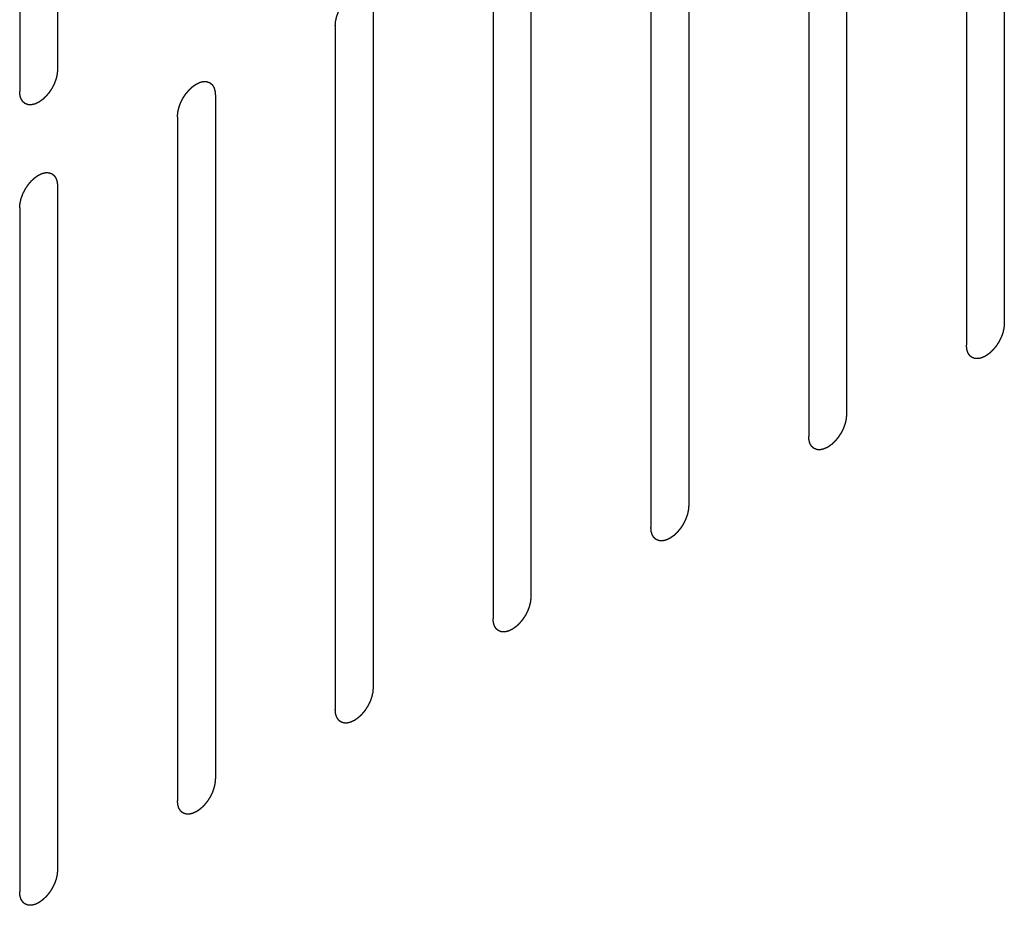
# Model space of a CAD drawing. Header units: inches. Extents: x 5 to 265, y 5 to 171.
# Tile 61 of 212: x 211.51 to 212.89, y 69.48 to 70.72. Entities that reach past the tile are written whole.
import ezdxf

# ---------------------------------------------------------------- set-up
doc = ezdxf.new("R2010")
doc.units = ezdxf.units.IN
doc.header["$LTSCALE"] = 14.96
doc.header["$MEASUREMENT"] = 0
doc.linetypes.add('HIDDEN', pattern=[0.2, 0.1, -0.1])
doc.layers.add('08_ALL_COSMETICS', color=7, linetype='CONTINUOUS')

msp = doc.modelspace()

# ---------------------------------------------------------------- linework, layer by layer
at = {"layer": '08_ALL_COSMETICS', "color": 7, "linetype": 'HIDDEN'}
for p, q in [((211.5648, 71.6078), (211.5648, 70.6484)), ((211.5118, 71.5772), (211.5118, 70.6178)), ((212.8928, 71.2518), (212.8928, 70.2924)), ((212.8397, 71.2212), (212.8397, 70.2618)), ((212.6714, 71.124), (212.6714, 70.1646)), ((212.6184, 71.0934), (212.6184, 70.134)), ((212.4501, 70.9962), (212.4501, 70.0368)), ((212.3971, 70.9656), (212.3971, 70.0062)), ((212.2288, 70.8684), (212.2288, 69.9091)), ((212.1758, 70.8378), (212.1758, 69.8784)), ((212.0075, 70.7407), (212.0075, 69.7813)), ((211.9544, 70.71), (211.9544, 69.7507)), ((211.7862, 70.6129), (211.7862, 69.6535)), ((211.7331, 70.5823), (211.7331, 69.6229)), ((211.5648, 70.4851), (211.5648, 69.5257)), ((211.5118, 70.4545), (211.5118, 69.4951))]:
    msp.add_line(p, q, dxfattribs=at)
for points in [[(211.9544, 70.71), (211.9545, 70.7106), (211.9546, 70.7116), (211.9547, 70.7132), (211.9548, 70.7145), (211.9549, 70.7154), (211.9549, 70.7159), (211.9549, 70.7163), (211.955, 70.7167), (211.9552, 70.7172), (211.9554, 70.7182), (211.9557, 70.7196), (211.956, 70.7209), (211.9562, 70.7219), (211.9564, 70.7225), (211.9564, 70.7229), (211.9566, 70.7233), (211.9568, 70.7238), (211.9572, 70.7248), (211.9577, 70.7262), (211.9582, 70.7276), (211.9585, 70.7286), (211.9587, 70.7291), (211.9589, 70.7295), (211.9591, 70.73), (211.9594, 70.7305), (211.9599, 70.7315), (211.9605, 70.7329), (211.9612, 70.7342), (211.9617, 70.7352), (211.962, 70.7358), (211.9622, 70.7362), (211.9625, 70.7366), (211.9628, 70.7371), (211.9634, 70.738), (211.9642, 70.7392), (211.965, 70.7405), (211.9656, 70.7414), (211.966, 70.7419), (211.9662, 70.7423), (211.9665, 70.7426), (211.9669, 70.7431), (211.9675, 70.7439), (211.9685, 70.745), (211.9694, 70.7461), (211.9701, 70.7469), (211.9705, 70.7474), (211.9708, 70.7478), (211.9711, 70.748), (211.9715, 70.7484), (211.9722, 70.7491), (211.9732, 70.75), (211.9743, 70.751), (211.975, 70.7517), (211.9754, 70.7521), (211.9757, 70.7524), (211.9761, 70.7526), (211.9765, 70.7529), (211.9773, 70.7534), (211.9783, 70.7542), (211.9794, 70.7549), (211.9802, 70.7554), (211.9806, 70.7557), (211.981, 70.756), (211.9813, 70.7561), (211.9817, 70.7563), (211.9825, 70.7567), (211.9835, 70.7572), (211.9846, 70.7577), (211.9854, 70.758), (211.9858, 70.7582), (211.9861, 70.7584), (211.9864, 70.7584), (211.9868, 70.7585), (211.9876, 70.7587), (211.9886, 70.7589), (211.9896, 70.7592), (211.9903, 70.7593), (211.9908, 70.7594), (211.9911, 70.7595), (211.9914, 70.7595), (211.9917, 70.7595), (211.9924, 70.7594), (211.9934, 70.7594), (211.9943, 70.7594), (211.995, 70.7594), (211.9953, 70.7593), (211.9956, 70.7594), (211.9959, 70.7592), (211.9962, 70.7591), (211.9968, 70.7589), (211.9977, 70.7586), (211.9985, 70.7583), (211.9991, 70.7581), (211.9995, 70.7579), (211.9997, 70.7579), (211.9999, 70.7577), (212.0002, 70.7574), (212.0007, 70.757), (212.0014, 70.7565), (212.002, 70.7559), (212.0025, 70.7555), (212.0028, 70.7553), (212.003, 70.7551), (212.0031, 70.7549), (212.0034, 70.7546), (212.0037, 70.754), (212.0042, 70.7532), (212.0047, 70.7524), (212.0051, 70.7518), (212.0053, 70.7515), (212.0055, 70.7513), (212.0055, 70.7509), (212.0057, 70.7506), (212.0059, 70.7498), (212.0062, 70.7488), (212.0065, 70.7478), (212.0067, 70.7471), (212.0069, 70.7467), (212.007, 70.7464), (212.007, 70.746), (212.007, 70.7456), (212.0071, 70.7447), (212.0072, 70.7435), (212.0073, 70.7421), (212.0074, 70.7411), (212.0075, 70.7407)], [(211.5648, 70.6484), (211.5648, 70.6479), (211.5647, 70.6468), (211.5646, 70.6453), (211.5645, 70.644), (211.5644, 70.6431), (211.5644, 70.6426), (211.5643, 70.6422), (211.5642, 70.6418), (211.5641, 70.6412), (211.5639, 70.6402), (211.5636, 70.6389), (211.5633, 70.6375), (211.5631, 70.6365), (211.5629, 70.636), (211.5628, 70.6356), (211.5627, 70.6352), (211.5625, 70.6346), (211.5621, 70.6336), (211.5616, 70.6322), (211.5611, 70.6308), (211.5608, 70.6299), (211.5605, 70.6293), (211.5604, 70.6289), (211.5602, 70.6285), (211.5599, 70.6279), (211.5594, 70.627), (211.5587, 70.6256), (211.558, 70.6242), (211.5576, 70.6232), (211.5573, 70.6227), (211.5571, 70.6223), (211.5568, 70.6219), (211.5565, 70.6214), (211.5559, 70.6205), (211.5551, 70.6192), (211.5542, 70.6179), (211.5537, 70.6171), (211.5533, 70.6166), (211.5531, 70.6162), (211.5528, 70.6158), (211.5524, 70.6154), (211.5517, 70.6146), (211.5508, 70.6134), (211.5498, 70.6123), (211.5492, 70.6115), (211.5488, 70.6111), (211.5485, 70.6107), (211.5482, 70.6104), (211.5478, 70.61), (211.5471, 70.6094), (211.546, 70.6084), (211.545, 70.6075), (211.5443, 70.6068), (211.5439, 70.6064), (211.5436, 70.6061), (211.5432, 70.6059), (211.5428, 70.6056), (211.542, 70.605), (211.5409, 70.6043), (211.5398, 70.6035), (211.5391, 70.603), (211.5386, 70.6027), (211.5383, 70.6025), (211.538, 70.6023), (211.5376, 70.6021), (211.5368, 70.6018), (211.5357, 70.6013), (211.5347, 70.6008), (211.5339, 70.6004), (211.5335, 70.6002), (211.5332, 70.6001), (211.5329, 70.6), (211.5324, 70.5999), (211.5317, 70.5998), (211.5307, 70.5995), (211.5297, 70.5993), (211.5289, 70.5991), (211.5285, 70.599), (211.5282, 70.5989), (211.5279, 70.599), (211.5275, 70.599), (211.5269, 70.599), (211.5259, 70.599), (211.525, 70.5991), (211.5243, 70.5991), (211.5239, 70.5991), (211.5236, 70.5991), (211.5234, 70.5992), (211.523, 70.5993), (211.5225, 70.5996), (211.5216, 70.5999), (211.5208, 70.6002), (211.5202, 70.6004), (211.5198, 70.6005), (211.5196, 70.6006), (211.5194, 70.6008), (211.5191, 70.601), (211.5186, 70.6014), (211.5179, 70.602), (211.5172, 70.6025), (211.5168, 70.6029), (211.5165, 70.6032), (211.5163, 70.6033), (211.5161, 70.6036), (211.5159, 70.6039), (211.5156, 70.6045), (211.5151, 70.6053), (211.5146, 70.6061), (211.5142, 70.6066), (211.514, 70.607), (211.5138, 70.6072), (211.5137, 70.6075), (211.5136, 70.6079), (211.5134, 70.6086), (211.5131, 70.6096), (211.5128, 70.6106), (211.5125, 70.6113), (211.5124, 70.6117), (211.5123, 70.612), (211.5123, 70.6124), (211.5122, 70.6129), (211.5122, 70.6137), (211.5121, 70.6149), (211.5119, 70.6163), (211.5118, 70.6173), (211.5118, 70.6178)], [(211.7331, 70.5823), (211.7332, 70.5828), (211.7332, 70.5838), (211.7334, 70.5854), (211.7335, 70.5867), (211.7336, 70.5876), (211.7336, 70.5881), (211.7336, 70.5885), (211.7337, 70.5889), (211.7338, 70.5895), (211.7341, 70.5904), (211.7344, 70.5918), (211.7347, 70.5932), (211.7349, 70.5941), (211.735, 70.5947), (211.7351, 70.5951), (211.7353, 70.5955), (211.7355, 70.5961), (211.7358, 70.597), (211.7363, 70.5984), (211.7368, 70.5998), (211.7372, 70.6008), (211.7374, 70.6013), (211.7375, 70.6018), (211.7378, 70.6022), (211.738, 70.6027), (211.7385, 70.6037), (211.7392, 70.6051), (211.7399, 70.6065), (211.7404, 70.6074), (211.7407, 70.608), (211.7409, 70.6084), (211.7411, 70.6088), (211.7415, 70.6093), (211.7421, 70.6102), (211.7429, 70.6115), (211.7437, 70.6127), (211.7443, 70.6136), (211.7446, 70.6141), (211.7449, 70.6145), (211.7452, 70.6148), (211.7456, 70.6153), (211.7462, 70.6161), (211.7472, 70.6172), (211.7481, 70.6184), (211.7488, 70.6192), (211.7492, 70.6196), (211.7494, 70.62), (211.7498, 70.6202), (211.7502, 70.6206), (211.7509, 70.6213), (211.7519, 70.6223), (211.753, 70.6232), (211.7537, 70.6239), (211.7541, 70.6243), (211.7544, 70.6246), (211.7547, 70.6248), (211.7552, 70.6251), (211.7559, 70.6256), (211.757, 70.6264), (211.7581, 70.6271), (211.7589, 70.6277), (211.7593, 70.628), (211.7596, 70.6282), (211.76, 70.6283), (211.7604, 70.6285), (211.7611, 70.6289), (211.7622, 70.6294), (211.7633, 70.6299), (211.764, 70.6302), (211.7645, 70.6304), (211.7648, 70.6306), (211.7651, 70.6306), (211.7655, 70.6308), (211.7662, 70.6309), (211.7673, 70.6312), (211.7683, 70.6314), (211.769, 70.6316), (211.7694, 70.6316), (211.7698, 70.6317), (211.77, 70.6317), (211.7704, 70.6317), (211.7711, 70.6317), (211.772, 70.6316), (211.773, 70.6316), (211.7736, 70.6316), (211.774, 70.6316), (211.7743, 70.6316), (211.7746, 70.6314), (211.7749, 70.6313), (211.7755, 70.6311), (211.7764, 70.6308), (211.7772, 70.6305), (211.7778, 70.6303), (211.7781, 70.6301), (211.7784, 70.6301), (211.7786, 70.6299), (211.7789, 70.6297), (211.7793, 70.6293), (211.78, 70.6287), (211.7807, 70.6281), (211.7812, 70.6277), (211.7815, 70.6275), (211.7817, 70.6273), (211.7818, 70.6271), (211.782, 70.6268), (211.7824, 70.6262), (211.7829, 70.6254), (211.7834, 70.6246), (211.7838, 70.624), (211.784, 70.6237), (211.7841, 70.6235), (211.7842, 70.6232), (211.7843, 70.6228), (211.7846, 70.6221), (211.7849, 70.6211), (211.7852, 70.62), (211.7854, 70.6193), (211.7855, 70.6189), (211.7857, 70.6186), (211.7857, 70.6183), (211.7857, 70.6178), (211.7858, 70.617), (211.7859, 70.6158), (211.786, 70.6143), (211.7861, 70.6134), (211.7862, 70.6129)], [(211.5118, 70.4545), (211.5118, 70.455), (211.5119, 70.456), (211.5121, 70.4576), (211.5122, 70.4589), (211.5122, 70.4598), (211.5123, 70.4603), (211.5123, 70.4607), (211.5124, 70.4611), (211.5125, 70.4617), (211.5127, 70.4626), (211.5131, 70.464), (211.5134, 70.4654), (211.5136, 70.4663), (211.5137, 70.4669), (211.5138, 70.4673), (211.514, 70.4677), (211.5142, 70.4683), (211.5145, 70.4693), (211.515, 70.4706), (211.5155, 70.472), (211.5159, 70.473), (211.5161, 70.4736), (211.5162, 70.474), (211.5164, 70.4744), (211.5167, 70.475), (211.5172, 70.4759), (211.5179, 70.4773), (211.5186, 70.4787), (211.5191, 70.4797), (211.5194, 70.4802), (211.5196, 70.4806), (211.5198, 70.481), (211.5201, 70.4815), (211.5207, 70.4824), (211.5216, 70.4837), (211.5224, 70.4849), (211.523, 70.4858), (211.5233, 70.4863), (211.5236, 70.4867), (211.5239, 70.4871), (211.5242, 70.4875), (211.5249, 70.4883), (211.5258, 70.4895), (211.5268, 70.4906), (211.5275, 70.4914), (211.5278, 70.4918), (211.5281, 70.4922), (211.5284, 70.4925), (211.5288, 70.4929), (211.5296, 70.4935), (211.5306, 70.4945), (211.5316, 70.4954), (211.5324, 70.4961), (211.5328, 70.4965), (211.5331, 70.4968), (211.5334, 70.497), (211.5338, 70.4973), (211.5346, 70.4978), (211.5357, 70.4986), (211.5368, 70.4994), (211.5376, 70.4999), (211.538, 70.5002), (211.5383, 70.5004), (211.5386, 70.5006), (211.5391, 70.5008), (211.5398, 70.5011), (211.5409, 70.5016), (211.542, 70.5021), (211.5427, 70.5025), (211.5431, 70.5026), (211.5435, 70.5028), (211.5438, 70.5029), (211.5442, 70.503), (211.5449, 70.5031), (211.5459, 70.5034), (211.547, 70.5036), (211.5477, 70.5038), (211.5481, 70.5039), (211.5484, 70.504), (211.5487, 70.5039), (211.5491, 70.5039), (211.5498, 70.5039), (211.5507, 70.5039), (211.5517, 70.5038), (211.5523, 70.5038), (211.5527, 70.5038), (211.553, 70.5038), (211.5532, 70.5037), (211.5536, 70.5036), (211.5542, 70.5033), (211.555, 70.503), (211.5559, 70.5027), (211.5565, 70.5025), (211.5568, 70.5024), (211.5571, 70.5023), (211.5573, 70.5021), (211.5575, 70.5019), (211.558, 70.5015), (211.5587, 70.5009), (211.5594, 70.5003), (211.5599, 70.4999), (211.5601, 70.4997), (211.5604, 70.4996), (211.5605, 70.4993), (211.5607, 70.499), (211.5611, 70.4984), (211.5616, 70.4976), (211.5621, 70.4968), (211.5624, 70.4963), (211.5626, 70.4959), (211.5628, 70.4957), (211.5629, 70.4954), (211.563, 70.495), (211.5632, 70.4943), (211.5636, 70.4933), (211.5639, 70.4923), (211.5641, 70.4916), (211.5642, 70.4912), (211.5643, 70.4909), (211.5643, 70.4905), (211.5644, 70.49), (211.5645, 70.4892), (211.5646, 70.488), (211.5647, 70.4865), (211.5648, 70.4856), (211.5648, 70.4851)], [(212.8928, 70.2924), (212.8927, 70.2919), (212.8926, 70.2908), (212.8925, 70.2893), (212.8924, 70.288), (212.8923, 70.2871), (212.8923, 70.2865), (212.8923, 70.2862), (212.8922, 70.2857), (212.8921, 70.2852), (212.8918, 70.2842), (212.8915, 70.2829), (212.8912, 70.2815), (212.891, 70.2805), (212.8909, 70.28), (212.8908, 70.2796), (212.8906, 70.2792), (212.8904, 70.2786), (212.8901, 70.2776), (212.8896, 70.2762), (212.889, 70.2748), (212.8887, 70.2739), (212.8885, 70.2733), (212.8884, 70.2729), (212.8881, 70.2725), (212.8879, 70.2719), (212.8874, 70.271), (212.8867, 70.2696), (212.886, 70.2682), (212.8855, 70.2672), (212.8852, 70.2667), (212.885, 70.2663), (212.8848, 70.2659), (212.8844, 70.2654), (212.8838, 70.2645), (212.883, 70.2632), (212.8822, 70.2619), (212.8816, 70.261), (212.8813, 70.2605), (212.881, 70.2601), (212.8807, 70.2598), (212.8803, 70.2594), (212.8797, 70.2586), (212.8787, 70.2574), (212.8778, 70.2563), (212.8771, 70.2555), (212.8767, 70.255), (212.8765, 70.2547), (212.8761, 70.2544), (212.8757, 70.254), (212.875, 70.2534), (212.874, 70.2524), (212.8729, 70.2514), (212.8722, 70.2508), (212.8718, 70.2504), (212.8715, 70.2501), (212.8712, 70.2499), (212.8707, 70.2496), (212.87, 70.249), (212.8689, 70.2483), (212.8678, 70.2475), (212.867, 70.247), (212.8666, 70.2467), (212.8663, 70.2464), (212.8659, 70.2463), (212.8655, 70.2461), (212.8648, 70.2458), (212.8637, 70.2453), (212.8626, 70.2448), (212.8619, 70.2444), (212.8614, 70.2442), (212.8611, 70.2441), (212.8608, 70.244), (212.8604, 70.2439), (212.8597, 70.2437), (212.8586, 70.2435), (212.8576, 70.2433), (212.8569, 70.2431), (212.8565, 70.243), (212.8561, 70.2429), (212.8559, 70.243), (212.8555, 70.243), (212.8548, 70.243), (212.8539, 70.243), (212.8529, 70.2431), (212.8522, 70.2431), (212.8519, 70.2431), (212.8516, 70.2431), (212.8513, 70.2432), (212.851, 70.2433), (212.8504, 70.2436), (212.8495, 70.2439), (212.8487, 70.2442), (212.8481, 70.2444), (212.8478, 70.2445), (212.8475, 70.2446), (212.8473, 70.2448), (212.847, 70.245), (212.8466, 70.2454), (212.8459, 70.246), (212.8452, 70.2465), (212.8447, 70.2469), (212.8444, 70.2472), (212.8442, 70.2473), (212.8441, 70.2476), (212.8439, 70.2479), (212.8435, 70.2485), (212.843, 70.2493), (212.8425, 70.2501), (212.8421, 70.2506), (212.8419, 70.2509), (212.8418, 70.2512), (212.8417, 70.2515), (212.8416, 70.2519), (212.8413, 70.2526), (212.841, 70.2536), (212.8407, 70.2546), (212.8405, 70.2553), (212.8404, 70.2557), (212.8402, 70.256), (212.8402, 70.2564), (212.8402, 70.2569), (212.8401, 70.2577), (212.84, 70.2589), (212.8399, 70.2603), (212.8398, 70.2613), (212.8397, 70.2618)], [(212.6714, 70.1646), (212.6714, 70.1641), (212.6713, 70.1631), (212.6712, 70.1615), (212.6711, 70.1602), (212.671, 70.1593), (212.671, 70.1588), (212.671, 70.1584), (212.6708, 70.158), (212.6707, 70.1574), (212.6705, 70.1565), (212.6702, 70.1551), (212.6699, 70.1537), (212.6697, 70.1528), (212.6695, 70.1522), (212.6695, 70.1518), (212.6693, 70.1514), (212.6691, 70.1508), (212.6687, 70.1498), (212.6682, 70.1485), (212.6677, 70.1471), (212.6674, 70.1461), (212.6672, 70.1455), (212.667, 70.1451), (212.6668, 70.1447), (212.6665, 70.1441), (212.666, 70.1432), (212.6654, 70.1418), (212.6647, 70.1404), (212.6642, 70.1394), (212.6639, 70.1389), (212.6637, 70.1385), (212.6634, 70.1381), (212.6631, 70.1376), (212.6625, 70.1367), (212.6617, 70.1354), (212.6608, 70.1342), (212.6603, 70.1333), (212.6599, 70.1328), (212.6597, 70.1324), (212.6594, 70.132), (212.659, 70.1316), (212.6584, 70.1308), (212.6574, 70.1296), (212.6565, 70.1285), (212.6558, 70.1277), (212.6554, 70.1273), (212.6551, 70.1269), (212.6548, 70.1266), (212.6544, 70.1262), (212.6537, 70.1256), (212.6526, 70.1246), (212.6516, 70.1237), (212.6509, 70.123), (212.6505, 70.1226), (212.6502, 70.1223), (212.6498, 70.1221), (212.6494, 70.1218), (212.6486, 70.1213), (212.6476, 70.1205), (212.6465, 70.1197), (212.6457, 70.1192), (212.6453, 70.1189), (212.6449, 70.1187), (212.6446, 70.1185), (212.6442, 70.1183), (212.6434, 70.118), (212.6424, 70.1175), (212.6413, 70.117), (212.6405, 70.1166), (212.6401, 70.1165), (212.6398, 70.1163), (212.6395, 70.1162), (212.6391, 70.1161), (212.6383, 70.116), (212.6373, 70.1157), (212.6363, 70.1155), (212.6355, 70.1153), (212.6351, 70.1152), (212.6348, 70.1151), (212.6345, 70.1152), (212.6342, 70.1152), (212.6335, 70.1152), (212.6325, 70.1152), (212.6316, 70.1153), (212.6309, 70.1153), (212.6305, 70.1153), (212.6303, 70.1153), (212.63, 70.1154), (212.6297, 70.1155), (212.6291, 70.1158), (212.6282, 70.1161), (212.6274, 70.1164), (212.6268, 70.1166), (212.6264, 70.1167), (212.6262, 70.1168), (212.626, 70.117), (212.6257, 70.1172), (212.6252, 70.1176), (212.6245, 70.1182), (212.6239, 70.1188), (212.6234, 70.1192), (212.6231, 70.1194), (212.6229, 70.1195), (212.6227, 70.1198), (212.6225, 70.1201), (212.6222, 70.1207), (212.6217, 70.1215), (212.6212, 70.1223), (212.6208, 70.1228), (212.6206, 70.1232), (212.6204, 70.1234), (212.6204, 70.1237), (212.6202, 70.1241), (212.62, 70.1248), (212.6197, 70.1258), (212.6194, 70.1268), (212.6192, 70.1275), (212.619, 70.1279), (212.6189, 70.1282), (212.6189, 70.1286), (212.6189, 70.1291), (212.6188, 70.1299), (212.6187, 70.1311), (212.6185, 70.1326), (212.6185, 70.1335), (212.6184, 70.134)], [(212.4501, 70.0368), (212.4501, 70.0363), (212.45, 70.0353), (212.4499, 70.0337), (212.4498, 70.0324), (212.4497, 70.0315), (212.4496, 70.031), (212.4496, 70.0306), (212.4495, 70.0302), (212.4494, 70.0296), (212.4492, 70.0287), (212.4489, 70.0273), (212.4486, 70.0259), (212.4483, 70.025), (212.4482, 70.0244), (212.4481, 70.024), (212.448, 70.0236), (212.4478, 70.023), (212.4474, 70.0221), (212.4469, 70.0207), (212.4464, 70.0193), (212.4461, 70.0183), (212.4458, 70.0177), (212.4457, 70.0173), (212.4455, 70.0169), (212.4452, 70.0164), (212.4447, 70.0154), (212.444, 70.014), (212.4433, 70.0126), (212.4428, 70.0117), (212.4426, 70.0111), (212.4424, 70.0107), (212.4421, 70.0103), (212.4418, 70.0098), (212.4412, 70.0089), (212.4404, 70.0076), (212.4395, 70.0064), (212.4389, 70.0055), (212.4386, 70.005), (212.4384, 70.0046), (212.4381, 70.0043), (212.4377, 70.0038), (212.437, 70.003), (212.4361, 70.0019), (212.4351, 70.0007), (212.4345, 69.9999), (212.4341, 69.9995), (212.4338, 69.9991), (212.4335, 69.9989), (212.4331, 69.9985), (212.4324, 69.9978), (212.4313, 69.9968), (212.4303, 69.9959), (212.4296, 69.9952), (212.4292, 69.9948), (212.4289, 69.9945), (212.4285, 69.9943), (212.4281, 69.994), (212.4273, 69.9935), (212.4262, 69.9927), (212.4251, 69.992), (212.4244, 69.9914), (212.4239, 69.9911), (212.4236, 69.9909), (212.4233, 69.9908), (212.4229, 69.9906), (212.4221, 69.9902), (212.421, 69.9897), (212.42, 69.9892), (212.4192, 69.9889), (212.4188, 69.9887), (212.4185, 69.9885), (212.4182, 69.9885), (212.4177, 69.9883), (212.417, 69.9882), (212.416, 69.9879), (212.415, 69.9877), (212.4142, 69.9875), (212.4138, 69.9875), (212.4135, 69.9874), (212.4132, 69.9874), (212.4128, 69.9874), (212.4122, 69.9874), (212.4112, 69.9875), (212.4103, 69.9875), (212.4096, 69.9875), (212.4092, 69.9875), (212.4089, 69.9875), (212.4087, 69.9876), (212.4083, 69.9878), (212.4077, 69.988), (212.4069, 69.9883), (212.4061, 69.9886), (212.4055, 69.9888), (212.4051, 69.989), (212.4048, 69.989), (212.4047, 69.9892), (212.4044, 69.9894), (212.4039, 69.9898), (212.4032, 69.9904), (212.4025, 69.991), (212.4021, 69.9914), (212.4018, 69.9916), (212.4016, 69.9917), (212.4014, 69.992), (212.4012, 69.9923), (212.4009, 69.9929), (212.4004, 69.9937), (212.3998, 69.9945), (212.3995, 69.9951), (212.3993, 69.9954), (212.3991, 69.9956), (212.399, 69.9959), (212.3989, 69.9963), (212.3987, 69.997), (212.3984, 69.998), (212.3981, 69.9991), (212.3978, 69.9998), (212.3977, 70.0002), (212.3976, 70.0004), (212.3976, 70.0008), (212.3975, 70.0013), (212.3975, 70.0021), (212.3974, 70.0033), (212.3972, 70.0048), (212.3971, 70.0057), (212.3971, 70.0062)], [(212.2288, 69.9091), (212.2288, 69.9085), (212.2287, 69.9075), (212.2286, 69.9059), (212.2284, 69.9046), (212.2284, 69.9037), (212.2283, 69.9032), (212.2283, 69.9028), (212.2282, 69.9024), (212.2281, 69.9019), (212.2279, 69.9009), (212.2276, 69.8995), (212.2272, 69.8982), (212.227, 69.8972), (212.2269, 69.8966), (212.2268, 69.8962), (212.2266, 69.8958), (212.2264, 69.8953), (212.2261, 69.8943), (212.2256, 69.8929), (212.2251, 69.8915), (212.2247, 69.8905), (212.2245, 69.89), (212.2244, 69.8896), (212.2242, 69.8891), (212.2239, 69.8886), (212.2234, 69.8876), (212.2227, 69.8862), (212.222, 69.8849), (212.2215, 69.8839), (212.2212, 69.8833), (212.221, 69.8829), (212.2208, 69.8825), (212.2205, 69.882), (212.2199, 69.8811), (212.219, 69.8799), (212.2182, 69.8786), (212.2176, 69.8777), (212.2173, 69.8772), (212.217, 69.8768), (212.2167, 69.8765), (212.2164, 69.876), (212.2157, 69.8752), (212.2148, 69.8741), (212.2138, 69.873), (212.2131, 69.8722), (212.2128, 69.8717), (212.2125, 69.8713), (212.2122, 69.8711), (212.2118, 69.8707), (212.211, 69.87), (212.21, 69.8691), (212.209, 69.8681), (212.2082, 69.8674), (212.2078, 69.867), (212.2075, 69.8667), (212.2072, 69.8665), (212.2068, 69.8662), (212.206, 69.8657), (212.2049, 69.8649), (212.2038, 69.8642), (212.2031, 69.8637), (212.2026, 69.8634), (212.2023, 69.8631), (212.202, 69.863), (212.2015, 69.8628), (212.2008, 69.8624), (212.1997, 69.8619), (212.1986, 69.8614), (212.1979, 69.8611), (212.1975, 69.8609), (212.1971, 69.8607), (212.1968, 69.8607), (212.1964, 69.8606), (212.1957, 69.8604), (212.1947, 69.8602), (212.1936, 69.8599), (212.1929, 69.8598), (212.1925, 69.8597), (212.1922, 69.8596), (212.1919, 69.8596), (212.1915, 69.8596), (212.1908, 69.8597), (212.1899, 69.8597), (212.1889, 69.8597), (212.1883, 69.8597), (212.1879, 69.8598), (212.1876, 69.8597), (212.1874, 69.8599), (212.187, 69.86), (212.1864, 69.8602), (212.1856, 69.8605), (212.1847, 69.8608), (212.1841, 69.861), (212.1838, 69.8612), (212.1835, 69.8612), (212.1833, 69.8614), (212.1831, 69.8617), (212.1826, 69.8621), (212.1819, 69.8626), (212.1812, 69.8632), (212.1807, 69.8636), (212.1805, 69.8638), (212.1802, 69.864), (212.1801, 69.8642), (212.1799, 69.8645), (212.1795, 69.8651), (212.179, 69.8659), (212.1785, 69.8667), (212.1782, 69.8673), (212.178, 69.8676), (212.1778, 69.8678), (212.1777, 69.8682), (212.1776, 69.8685), (212.1774, 69.8693), (212.177, 69.8703), (212.1767, 69.8713), (212.1765, 69.872), (212.1764, 69.8724), (212.1763, 69.8727), (212.1763, 69.873), (212.1762, 69.8735), (212.1761, 69.8744), (212.176, 69.8756), (212.1759, 69.877), (212.1758, 69.878), (212.1758, 69.8784)], [(212.0075, 69.7813), (212.0074, 69.7808), (212.0074, 69.7797), (212.0072, 69.7782), (212.0071, 69.7769), (212.0071, 69.7759), (212.007, 69.7754), (212.007, 69.775), (212.0069, 69.7746), (212.0068, 69.7741), (212.0065, 69.7731), (212.0062, 69.7717), (212.0059, 69.7704), (212.0057, 69.7694), (212.0056, 69.7689), (212.0055, 69.7685), (212.0053, 69.768), (212.0051, 69.7675), (212.0048, 69.7665), (212.0043, 69.7651), (212.0038, 69.7637), (212.0034, 69.7627), (212.0032, 69.7622), (212.0031, 69.7618), (212.0028, 69.7614), (212.0026, 69.7608), (212.0021, 69.7598), (212.0014, 69.7585), (212.0007, 69.7571), (212.0002, 69.7561), (211.9999, 69.7556), (211.9997, 69.7551), (211.9995, 69.7548), (211.9991, 69.7542), (211.9985, 69.7534), (211.9977, 69.7521), (211.9969, 69.7508), (211.9963, 69.7499), (211.996, 69.7494), (211.9957, 69.749), (211.9954, 69.7487), (211.995, 69.7482), (211.9944, 69.7474), (211.9934, 69.7463), (211.9925, 69.7452), (211.9918, 69.7444), (211.9914, 69.7439), (211.9912, 69.7436), (211.9908, 69.7433), (211.9904, 69.7429), (211.9897, 69.7422), (211.9887, 69.7413), (211.9876, 69.7403), (211.9869, 69.7396), (211.9865, 69.7393), (211.9862, 69.739), (211.9859, 69.7388), (211.9854, 69.7384), (211.9847, 69.7379), (211.9836, 69.7372), (211.9825, 69.7364), (211.9817, 69.7359), (211.9813, 69.7356), (211.981, 69.7353), (211.9806, 69.7352), (211.9802, 69.735), (211.9795, 69.7347), (211.9784, 69.7341), (211.9773, 69.7337), (211.9766, 69.7333), (211.9761, 69.7331), (211.9758, 69.7329), (211.9755, 69.7329), (211.9751, 69.7328), (211.9744, 69.7326), (211.9733, 69.7324), (211.9723, 69.7322), (211.9716, 69.732), (211.9712, 69.7319), (211.9709, 69.7318), (211.9706, 69.7318), (211.9702, 69.7318), (211.9695, 69.7319), (211.9686, 69.7319), (211.9676, 69.7319), (211.967, 69.732), (211.9666, 69.732), (211.9663, 69.732), (211.966, 69.7321), (211.9657, 69.7322), (211.9651, 69.7324), (211.9642, 69.7327), (211.9634, 69.7331), (211.9628, 69.7333), (211.9625, 69.7334), (211.9622, 69.7335), (211.962, 69.7337), (211.9617, 69.7339), (211.9613, 69.7343), (211.9606, 69.7348), (211.9599, 69.7354), (211.9594, 69.7358), (211.9591, 69.736), (211.9589, 69.7362), (211.9588, 69.7365), (211.9586, 69.7368), (211.9582, 69.7373), (211.9577, 69.7381), (211.9572, 69.7389), (211.9568, 69.7395), (211.9566, 69.7398), (211.9565, 69.74), (211.9564, 69.7404), (211.9563, 69.7408), (211.956, 69.7415), (211.9557, 69.7425), (211.9554, 69.7435), (211.9552, 69.7442), (211.9551, 69.7446), (211.955, 69.7449), (211.9549, 69.7453), (211.9549, 69.7457), (211.9548, 69.7466), (211.9547, 69.7478), (211.9546, 69.7492), (211.9545, 69.7502), (211.9544, 69.7507)], [(211.7862, 69.6535), (211.7861, 69.653), (211.786, 69.6519), (211.7859, 69.6504), (211.7858, 69.6491), (211.7857, 69.6482), (211.7857, 69.6476), (211.7857, 69.6473), (211.7856, 69.6468), (211.7854, 69.6463), (211.7852, 69.6453), (211.7849, 69.644), (211.7846, 69.6426), (211.7844, 69.6416), (211.7842, 69.6411), (211.7842, 69.6407), (211.784, 69.6403), (211.7838, 69.6397), (211.7834, 69.6387), (211.7829, 69.6373), (211.7824, 69.6359), (211.7821, 69.635), (211.7819, 69.6344), (211.7817, 69.634), (211.7815, 69.6336), (211.7812, 69.633), (211.7808, 69.6321), (211.7801, 69.6307), (211.7794, 69.6293), (211.7789, 69.6283), (211.7786, 69.6278), (211.7784, 69.6273), (211.7781, 69.627), (211.7778, 69.6265), (211.7772, 69.6256), (211.7764, 69.6243), (211.7756, 69.623), (211.775, 69.6221), (211.7746, 69.6216), (211.7744, 69.6212), (211.7741, 69.6209), (211.7737, 69.6205), (211.7731, 69.6197), (211.7721, 69.6185), (211.7712, 69.6174), (211.7705, 69.6166), (211.7701, 69.6161), (211.7698, 69.6158), (211.7695, 69.6155), (211.7691, 69.6151), (211.7684, 69.6145), (211.7674, 69.6135), (211.7663, 69.6125), (211.7656, 69.6119), (211.7652, 69.6115), (211.7649, 69.6112), (211.7646, 69.611), (211.7641, 69.6107), (211.7634, 69.6101), (211.7623, 69.6094), (211.7612, 69.6086), (211.7604, 69.6081), (211.76, 69.6078), (211.7596, 69.6075), (211.7593, 69.6074), (211.7589, 69.6072), (211.7581, 69.6069), (211.7571, 69.6064), (211.756, 69.6059), (211.7552, 69.6055), (211.7548, 69.6053), (211.7545, 69.6052), (211.7542, 69.6051), (211.7538, 69.605), (211.753, 69.6048), (211.752, 69.6046), (211.751, 69.6044), (211.7503, 69.6042), (211.7498, 69.6041), (211.7495, 69.604), (211.7493, 69.6041), (211.7489, 69.6041), (211.7482, 69.6041), (211.7472, 69.6041), (211.7463, 69.6042), (211.7456, 69.6042), (211.7453, 69.6042), (211.745, 69.6042), (211.7447, 69.6043), (211.7444, 69.6044), (211.7438, 69.6046), (211.7429, 69.605), (211.7421, 69.6053), (211.7415, 69.6055), (211.7411, 69.6056), (211.7409, 69.6057), (211.7407, 69.6059), (211.7404, 69.6061), (211.7399, 69.6065), (211.7392, 69.6071), (211.7386, 69.6076), (211.7381, 69.608), (211.7378, 69.6083), (211.7376, 69.6084), (211.7375, 69.6087), (211.7372, 69.609), (211.7369, 69.6096), (211.7364, 69.6104), (211.7359, 69.6112), (211.7355, 69.6117), (211.7353, 69.612), (211.7351, 69.6123), (211.7351, 69.6126), (211.7349, 69.613), (211.7347, 69.6137), (211.7344, 69.6147), (211.7341, 69.6157), (211.7339, 69.6164), (211.7337, 69.6168), (211.7336, 69.6171), (211.7336, 69.6175), (211.7336, 69.618), (211.7335, 69.6188), (211.7334, 69.62), (211.7333, 69.6214), (211.7332, 69.6224), (211.7331, 69.6229)], [(211.5648, 69.5257), (211.5648, 69.5252), (211.5647, 69.5242), (211.5646, 69.5226), (211.5645, 69.5213), (211.5644, 69.5204), (211.5644, 69.5199), (211.5643, 69.5195), (211.5642, 69.5191), (211.5641, 69.5185), (211.5639, 69.5176), (211.5636, 69.5162), (211.5633, 69.5148), (211.5631, 69.5138), (211.5629, 69.5133), (211.5628, 69.5129), (211.5627, 69.5125), (211.5625, 69.5119), (211.5621, 69.5109), (211.5616, 69.5095), (211.5611, 69.5082), (211.5608, 69.5072), (211.5605, 69.5066), (211.5604, 69.5062), (211.5602, 69.5058), (211.5599, 69.5052), (211.5594, 69.5043), (211.5587, 69.5029), (211.558, 69.5015), (211.5576, 69.5005), (211.5573, 69.5), (211.5571, 69.4996), (211.5568, 69.4992), (211.5565, 69.4987), (211.5559, 69.4978), (211.5551, 69.4965), (211.5542, 69.4953), (211.5537, 69.4944), (211.5533, 69.4939), (211.5531, 69.4935), (211.5528, 69.4931), (211.5524, 69.4927), (211.5517, 69.4919), (211.5508, 69.4907), (211.5498, 69.4896), (211.5492, 69.4888), (211.5488, 69.4884), (211.5485, 69.488), (211.5482, 69.4877), (211.5478, 69.4873), (211.5471, 69.4867), (211.546, 69.4857), (211.545, 69.4848), (211.5443, 69.4841), (211.5439, 69.4837), (211.5436, 69.4834), (211.5432, 69.4832), (211.5428, 69.4829), (211.542, 69.4824), (211.5409, 69.4816), (211.5398, 69.4808), (211.5391, 69.4803), (211.5386, 69.48), (211.5383, 69.4798), (211.538, 69.4796), (211.5376, 69.4794), (211.5368, 69.4791), (211.5357, 69.4786), (211.5347, 69.4781), (211.5339, 69.4777), (211.5335, 69.4775), (211.5332, 69.4774), (211.5329, 69.4773), (211.5324, 69.4772), (211.5317, 69.4771), (211.5307, 69.4768), (211.5297, 69.4766), (211.5289, 69.4764), (211.5285, 69.4763), (211.5282, 69.4762), (211.5279, 69.4763), (211.5275, 69.4763), (211.5269, 69.4763), (211.5259, 69.4763), (211.525, 69.4764), (211.5243, 69.4764), (211.5239, 69.4764), (211.5236, 69.4764), (211.5234, 69.4765), (211.523, 69.4766), (211.5225, 69.4769), (211.5216, 69.4772), (211.5208, 69.4775), (211.5202, 69.4777), (211.5198, 69.4778), (211.5196, 69.4779), (211.5194, 69.4781), (211.5191, 69.4783), (211.5186, 69.4787), (211.5179, 69.4793), (211.5172, 69.4799), (211.5168, 69.4802), (211.5165, 69.4805), (211.5163, 69.4806), (211.5161, 69.4809), (211.5159, 69.4812), (211.5156, 69.4818), (211.5151, 69.4826), (211.5146, 69.4834), (211.5142, 69.4839), (211.514, 69.4843), (211.5138, 69.4845), (211.5137, 69.4848), (211.5136, 69.4852), (211.5134, 69.4859), (211.5131, 69.4869), (211.5128, 69.4879), (211.5125, 69.4886), (211.5124, 69.489), (211.5123, 69.4893), (211.5123, 69.4897), (211.5122, 69.4902), (211.5122, 69.491), (211.5121, 69.4922), (211.5119, 69.4937), (211.5118, 69.4946), (211.5118, 69.4951)]]:
    msp.add_open_spline(points, degree=3, knots=[0, 0, 0, 0, 0.015625, 0.03125, 0.046875, 0.054688, 0.058594, 0.0625, 0.066406, 0.070312, 0.078125, 0.09375, 0.109375, 0.117188, 0.121094, 0.125, 0.128906, 0.132812, 0.140625, 0.15625, 0.171875, 0.179688, 0.183594, 0.1875, 0.191406, 0.195312, 0.203125, 0.21875, 0.234375, 0.242188, 0.246094, 0.25, 0.253906, 0.257812, 0.265625, 0.28125, 0.296875, 0.304688, 0.308594, 0.3125, 0.316406, 0.320312, 0.328125, 0.34375, 0.359375, 0.367188, 0.371094, 0.375, 0.378906, 0.382812, 0.390625, 0.40625, 0.421875, 0.429688, 0.433594, 0.4375, 0.441406, 0.445312, 0.453125, 0.46875, 0.484375, 0.492188, 0.496094, 0.5, 0.503906, 0.507812, 0.515625, 0.53125, 0.546875, 0.554688, 0.558594, 0.5625, 0.566406, 0.570312, 0.578125, 0.59375, 0.609375, 0.617188, 0.621094, 0.625, 0.628906, 0.632812, 0.640625, 0.65625, 0.671875, 0.679688, 0.683594, 0.6875, 0.691406, 0.695312, 0.703125, 0.71875, 0.734375, 0.742188, 0.746094, 0.75, 0.753906, 0.757812, 0.765625, 0.78125, 0.796875, 0.804688, 0.808594, 0.8125, 0.816406, 0.820312, 0.828125, 0.84375, 0.859375, 0.867188, 0.871094, 0.875, 0.878906, 0.882812, 0.890625, 0.90625, 0.921875, 0.929688, 0.933594, 0.9375, 0.941406, 0.945312, 0.953125, 0.96875, 0.984375, 1, 1, 1, 1], dxfattribs=at)

doc.saveas('drawing.dxf')
